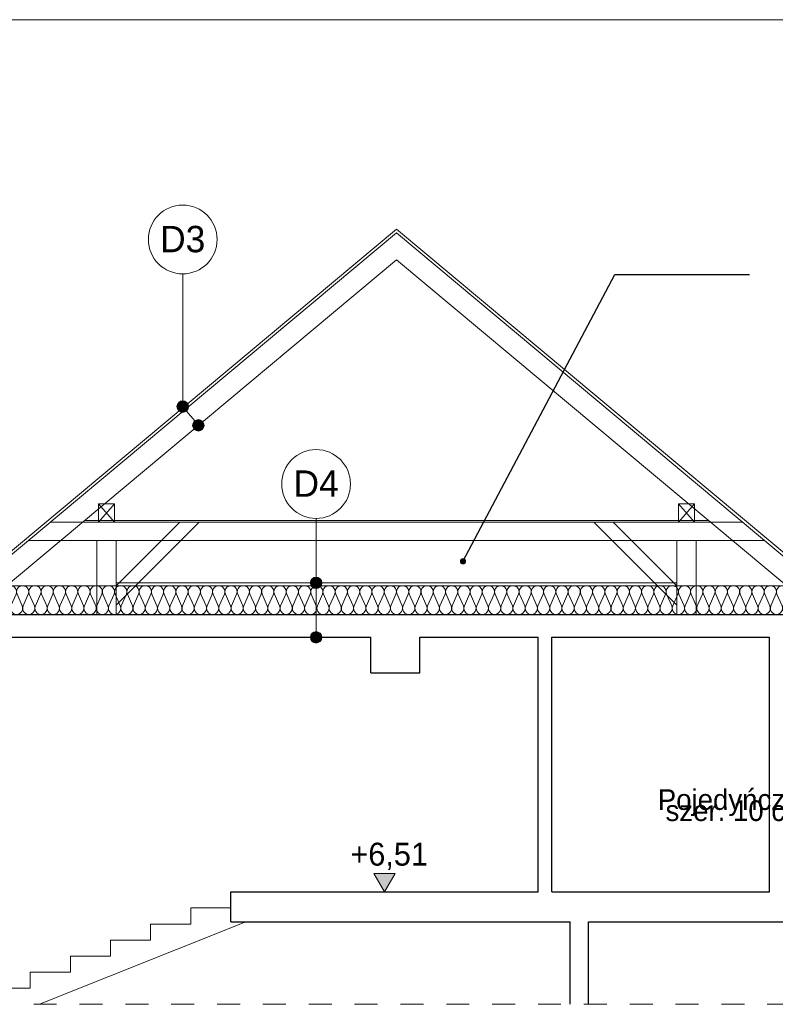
# Model space of a CAD drawing. Extents: x -149893 to 127691, y 5328 to 37028.
# Tile 77 of 88: x 70746 to 77339, y 26443 to 35028. Entities that reach past the tile are written whole.
import ezdxf

# ---------------------------------------------------------------- set-up
doc = ezdxf.new("R2010")
doc.units = 0
doc.header["$MEASUREMENT"] = 0
doc.linetypes.add('Przerywana', pattern=[400, 200, -200])
for name, color, linetype in [('Arch ocieplenie', 7, 'Continuous'), ('Arch opisy', 7, 'Continuous'), ('Arch wymiary', 7, 'Continuous')]:
    doc.layers.add(name, color=color, linetype=linetype)
doc.layers.add('Arch ocieplenie_Nr_Pióra__24', color=7, linetype='Continuous', lineweight=13, true_color=0x029e21)
for name, color, linetype, lineweight in [('Arch opisy_Nr_Pióra__1', 7, 'Continuous', 25), ('Arch opisy_Nr_Pióra__21', 7, 'Continuous', 13), ('ARCH TABELA_Nr_Pióra__21', 7, 'Continuous', 13), ('Arch wymiary_Nr_Pióra__21', 7, 'Continuous', 13), ('INWENT DACH_Nr_Pióra__21', 7, 'Continuous', 13), ('INWENT KONST. DREWNIANA_Nr_Pióra__21', 7, 'Continuous', 13), ('INWENT OPISY_Nr_Pióra__21', 7, 'Continuous', 13), ('INWENT STROPY_Nr_Pióra__1', 7, 'Continuous', 25), ('INWENT.ŚCIANY_Nr_Pióra__1', 7, 'Continuous', 25), ('Istniejące schody_Nr_Pióra__21', 7, 'Continuous', 13)]:
    doc.layers.add(name, color=color, linetype=linetype, lineweight=lineweight)
doc.styles.add('GENERATED_STYLE_1', font='txt')
doc.styles.add('GENERATED_STYLE_4', font='txt')
doc.dimstyles.new('GENERATED_STYLE__8', dxfattribs={"dimtxt": 0.18, "dimasz": 109.44, "dimexe": 0.18, "dimexo": 0.0625, "dimgap": 0.09, "dimtad": 0, "dimtih": 1, "dimtoh": 1, "dimdec": 4, "dimzin": 0, "dimdsep": 46, "dimcen": 0.09, "dimadec": 0, "dimazin": 0, "dimtfac": 1, "dimtdec": 4, "dimtmove": 0, "dimatfit": 3, "dimldrblk": 'ARROWHEAD_11', "dimfxl": 0, "dimtolj": 1, "dimtzin": 0, "dimarcsym": 0})

# ---------------------------------------------------------------- blocks, each defined once
blk = doc.blocks.new('Izolacja cieplna 14_47', base_point=(70398.2, 29842.8))
at = {"layer": 'Arch ocieplenie_Nr_Pióra__24', "linetype": 'Continuous'}
for p, q in [((70402.6, 30018.3), (70447.1, 29917.3)), ((70456.1, 29917.3), (70500.6, 30018.3)), ((70509.6, 30018.3), (70554.1, 29917.3)), ((70563, 29917.3), (70607.5, 30018.3)), ((70616.5, 30018.3), (70661, 29917.3)), ((70670, 29917.3), (70714.5, 30018.3)), ((70723.4, 30018.3), (70767.9, 29917.3)), ((70776.9, 29917.3), (70821.4, 30018.3)), ((70830.4, 30018.3), (70874.9, 29917.3)), ((70883.8, 29917.3), (70928.3, 30018.3)), ((70937.3, 30018.3), (70981.8, 29917.3)), ((70990.8, 29917.3), (71035.3, 30018.3)), ((71044.2, 30018.3), (71088.7, 29917.3)), ((71097.7, 29917.3), (71142.2, 30018.3)), ((71151.2, 30018.3), (71195.6, 29917.3)), ((71204.6, 29917.3), (71249.1, 30018.3)), ((71258.1, 30018.3), (71302.6, 29917.3)), ((71311.6, 29917.3), (71356, 30018.3)), ((71365, 30018.3), (71409.5, 29917.3)), ((71418.5, 29917.3), (71463, 30018.3)), ((71472, 30018.3), (71516.4, 29917.3)), ((71525.4, 29917.3), (71569.9, 30018.3)), ((71578.9, 30018.3), (71623.4, 29917.3)), ((71632.4, 29917.3), (71676.8, 30018.3)), ((71685.8, 30018.3), (71730.3, 29917.3)), ((71739.3, 29917.3), (71783.8, 30018.3)), ((71792.7, 30018.3), (71837.2, 29917.3)), ((71846.2, 29917.3), (71890.7, 30018.3)), ((71899.7, 30018.3), (71944.2, 29917.3)), ((71953.1, 29917.3), (71997.6, 30018.3)), ((72006.6, 30018.3), (72051.1, 29917.3)), ((72060.1, 29917.3), (72104.6, 30018.3)), ((72113.5, 30018.3), (72158, 29917.3)), ((72167, 29917.3), (72211.5, 30018.3)), ((72220.5, 30018.3), (72265, 29917.3)), ((72273.9, 29917.3), (72318.4, 30018.3)), ((72327.4, 30018.3), (72371.9, 29917.3)), ((72380.9, 29917.3), (72425.3, 30018.3)), ((72434.3, 30018.3), (72478.8, 29917.3)), ((72487.8, 29917.3), (72532.3, 30018.3)), ((72541.3, 30018.3), (72585.7, 29917.3)), ((72594.7, 29917.3), (72639.2, 30018.3)), ((72648.2, 30018.3), (72692.7, 29917.3)), ((72701.7, 29917.3), (72746.1, 30018.3)), ((72755.1, 30018.3), (72799.6, 29917.3)), ((72808.6, 29917.3), (72853.1, 30018.3)), ((72862.1, 30018.3), (72906.5, 29917.3)), ((72915.5, 29917.3), (72960, 30018.3)), ((72969, 30018.3), (73013.5, 29917.3)), ((73022.5, 29917.3), (73066.9, 30018.3)), ((73075.9, 30018.3), (73120.4, 29917.3)), ((73129.4, 29917.3), (73173.9, 30018.3)), ((73182.8, 30018.3), (73227.3, 29917.3)), ((73236.3, 29917.3), (73280.8, 30018.3)), ((73289.8, 30018.3), (73334.3, 29917.3)), ((73343.2, 29917.3), (73387.7, 30018.3)), ((73396.7, 30018.3), (73441.2, 29917.3)), ((73450.2, 29917.3), (73494.7, 30018.3)), ((73503.6, 30018.3), (73548.1, 29917.3)), ((73557.1, 29917.3), (73601.6, 30018.3)), ((73610.6, 30018.3), (73655.1, 29917.3)), ((73664, 29917.3), (73708.5, 30018.3)), ((73717.5, 30018.3), (73762, 29917.3)), ((73771, 29917.3), (73815.4, 30018.3)), ((73824.4, 30018.3), (73868.9, 29917.3)), ((73877.9, 29917.3), (73922.4, 30018.3)), ((73931.4, 30018.3), (73975.8, 29917.3)), ((73984.8, 29917.3), (74029.3, 30018.3))]:
    blk.add_line(p, q, dxfattribs=at)
for centre, start_param, end_param in [((70451.6, 30039.7), 5.870392, 9.837571), ((70558.6, 30039.7), 5.870392, 9.837571), ((70665.5, 30039.7), 5.870392, 9.837571), ((70772.4, 30039.7), 5.870392, 9.837571), ((70879.3, 30039.7), 5.870392, 9.837571), ((70986.3, 30039.7), 5.870392, 9.837571), ((71093.2, 30039.7), 5.870392, 9.837571), ((71200.1, 30039.7), 5.870392, 9.837571), ((71307.1, 30039.7), 5.870392, 9.837571), ((71414, 30039.7), 5.870392, 9.837571), ((71520.9, 30039.7), 5.870392, 9.837571), ((71627.9, 30039.7), 5.870392, 9.837571), ((71734.8, 30039.7), 5.870392, 9.837571), ((71841.7, 30039.7), 5.870392, 9.837571), ((71948.7, 30039.7), 5.870392, 9.837571), ((72055.6, 30039.7), 5.870392, 9.837571), ((72162.5, 30039.7), 5.870392, 9.837571), ((72269.4, 30039.7), 5.870392, 9.837571), ((72376.4, 30039.7), 5.870392, 9.837571), ((72483.3, 30039.7), 5.870392, 9.837571), ((72590.2, 30039.7), 5.870392, 9.837571), ((72697.2, 30039.7), 5.870392, 9.837571), ((72804.1, 30039.7), 5.870392, 9.837571), ((72911, 30039.7), 5.870392, 9.837571), ((73018, 30039.7), 5.870392, 9.837571), ((73124.9, 30039.7), 5.870392, 9.837571), ((73231.8, 30039.7), 5.870392, 9.837571), ((73338.8, 30039.7), 5.870392, 9.837571), ((73445.7, 30039.7), 5.870392, 9.837571), ((73552.6, 30039.7), 5.870392, 9.837571), ((73659.5, 30039.7), 5.870392, 9.837571), ((73766.5, 30039.7), 5.870392, 9.837571), ((73873.4, 30039.7), 5.870392, 9.837571), ((73980.3, 30039.7), 5.870392, 9.837571), ((70398.2, 29896), 4.712389, 6.695979), ((70505.1, 29896), 2.7288, 6.695979), ((70612, 29896), 2.7288, 6.695979), ((70718.9, 29896), 2.7288, 6.695979), ((70825.9, 29896), 2.7288, 6.695979), ((70932.8, 29896), 2.7288, 6.695979), ((71039.7, 29896), 2.7288, 6.695979), ((71146.7, 29896), 2.7288, 6.695979), ((71253.6, 29896), 2.7288, 6.695979), ((71360.5, 29896), 2.7288, 6.695979), ((71467.5, 29896), 2.7288, 6.695979), ((71574.4, 29896), 2.7288, 6.695979), ((71681.3, 29896), 2.7288, 6.695979), ((71788.3, 29896), 2.7288, 6.695979), ((71895.2, 29896), 2.7288, 6.695979), ((72002.1, 29896), 2.7288, 6.695979), ((72109, 29896), 2.7288, 6.695979), ((72216, 29896), 2.7288, 6.695979), ((72322.9, 29896), 2.7288, 6.695979), ((72429.8, 29896), 2.7288, 6.695979), ((72536.8, 29896), 2.7288, 6.695979), ((72643.7, 29896), 2.7288, 6.695979), ((72750.6, 29896), 2.7288, 6.695979), ((72857.6, 29896), 2.7288, 6.695979), ((72964.5, 29896), 2.7288, 6.695979), ((73071.4, 29896), 2.7288, 6.695979), ((73178.4, 29896), 2.7288, 6.695979), ((73285.3, 29896), 2.7288, 6.695979), ((73392.2, 29896), 2.7288, 6.695979), ((73499.1, 29896), 2.7288, 6.695979), ((73606.1, 29896), 2.7288, 6.695979), ((73713, 29896), 2.7288, 6.695979), ((73819.9, 29896), 2.7288, 6.695979), ((73926.9, 29896), 2.7288, 6.695979), ((74033.8, 29896), 2.7288, 4.712389)]:
    blk.add_ellipse(centre, major_axis=(53.5, 0), ratio=0.994467, start_param=start_param, end_param=end_param, dxfattribs=at)
blk = doc.blocks.new('Izolacja cieplna 14_104', base_point=(77669.4, 29842.8))
at = {"layer": 'Arch ocieplenie_Nr_Pióra__24', "linetype": 'Continuous'}
for p, q in [((74082.8, 29917.3), (74038.3, 30018.3)), ((74136.2, 30018.3), (74091.8, 29917.3)), ((74189.7, 29917.3), (74145.2, 30018.3)), ((74243.2, 30018.3), (74198.7, 29917.3)), ((74296.6, 29917.3), (74252.2, 30018.3)), ((74350.1, 30018.3), (74305.6, 29917.3)), ((74403.6, 29917.3), (74359.1, 30018.3)), ((74457, 30018.3), (74412.6, 29917.3)), ((74510.5, 29917.3), (74466, 30018.3)), ((74564, 30018.3), (74519.5, 29917.3)), ((74617.4, 29917.3), (74573, 30018.3)), ((74670.9, 30018.3), (74626.4, 29917.3)), ((74724.4, 29917.3), (74679.9, 30018.3)), ((74777.8, 30018.3), (74733.3, 29917.3)), ((74831.3, 29917.3), (74786.8, 30018.3)), ((74884.8, 30018.3), (74840.3, 29917.3)), ((74938.2, 29917.3), (74893.7, 30018.3)), ((74991.7, 30018.3), (74947.2, 29917.3)), ((75045.2, 29917.3), (75000.7, 30018.3)), ((75098.6, 30018.3), (75054.1, 29917.3)), ((75152.1, 29917.3), (75107.6, 30018.3)), ((75205.6, 30018.3), (75161.1, 29917.3)), ((75259, 29917.3), (75214.5, 30018.3)), ((75312.5, 30018.3), (75268, 29917.3)), ((75365.9, 29917.3), (75321.5, 30018.3)), ((75419.4, 30018.3), (75374.9, 29917.3)), ((75472.9, 29917.3), (75428.4, 30018.3)), ((75526.3, 30018.3), (75481.9, 29917.3)), ((75579.8, 29917.3), (75535.3, 30018.3)), ((75633.3, 30018.3), (75588.8, 29917.3)), ((75686.7, 29917.3), (75642.3, 30018.3)), ((75740.2, 30018.3), (75695.7, 29917.3)), ((75793.7, 29917.3), (75749.2, 30018.3)), ((75847.1, 30018.3), (75802.7, 29917.3)), ((75900.6, 29917.3), (75856.1, 30018.3)), ((75954.1, 30018.3), (75909.6, 29917.3)), ((76007.5, 29917.3), (75963, 30018.3)), ((76061, 30018.3), (76016.5, 29917.3)), ((76114.5, 29917.3), (76070, 30018.3)), ((76167.9, 30018.3), (76123.4, 29917.3)), ((76221.4, 29917.3), (76176.9, 30018.3)), ((76274.9, 30018.3), (76230.4, 29917.3)), ((76328.3, 29917.3), (76283.8, 30018.3)), ((76381.8, 30018.3), (76337.3, 29917.3)), ((76435.3, 29917.3), (76390.8, 30018.3)), ((76488.7, 30018.3), (76444.2, 29917.3)), ((76542.2, 29917.3), (76497.7, 30018.3)), ((76595.7, 30018.3), (76551.2, 29917.3)), ((76649.1, 29917.3), (76604.6, 30018.3)), ((76702.6, 30018.3), (76658.1, 29917.3)), ((76756, 29917.3), (76711.6, 30018.3)), ((76809.5, 30018.3), (76765, 29917.3)), ((76863, 29917.3), (76818.5, 30018.3)), ((76916.4, 30018.3), (76872, 29917.3)), ((76969.9, 29917.3), (76925.4, 30018.3)), ((77023.4, 30018.3), (76978.9, 29917.3)), ((77076.8, 29917.3), (77032.4, 30018.3)), ((77130.3, 30018.3), (77085.8, 29917.3)), ((77183.8, 29917.3), (77139.3, 30018.3)), ((77237.2, 30018.3), (77192.8, 29917.3)), ((77290.7, 29917.3), (77246.2, 30018.3)), ((77344.2, 30018.3), (77299.7, 29917.3)), ((77397.6, 29917.3), (77353.1, 30018.3)), ((77451.1, 30018.3), (77406.6, 29917.3)), ((77504.6, 29917.3), (77460.1, 30018.3)), ((77558, 30018.3), (77513.5, 29917.3)), ((77611.5, 29917.3), (77567, 30018.3)), ((77665, 30018.3), (77620.5, 29917.3))]:
    blk.add_line(p, q, dxfattribs=at)
for centre, start_param, end_param in [((74087.3, 30039.7), 2.728799, 6.695979), ((74194.2, 30039.7), 2.728799, 6.695979), ((74301.1, 30039.7), 2.728799, 6.695979), ((74408.1, 30039.7), 2.728799, 6.695979), ((74515, 30039.7), 2.728799, 6.695979), ((74621.9, 30039.7), 2.728799, 6.695979), ((74728.9, 30039.7), 2.728799, 6.695979), ((74835.8, 30039.7), 2.728799, 6.695979), ((74942.7, 30039.7), 2.728799, 6.695979), ((75049.6, 30039.7), 2.728799, 6.695979), ((75156.6, 30039.7), 2.728799, 6.695979), ((75263.5, 30039.7), 2.728799, 6.695979), ((75370.4, 30039.7), 2.728799, 6.695979), ((75477.4, 30039.7), 2.728799, 6.695979), ((75584.3, 30039.7), 2.728799, 6.695979), ((75691.2, 30039.7), 2.728799, 6.695979), ((75798.2, 30039.7), 2.728799, 6.695979), ((75905.1, 30039.7), 2.728799, 6.695979), ((76012, 30039.7), 2.728799, 6.695979), ((76119, 30039.7), 2.728799, 6.695979), ((76225.9, 30039.7), 2.728799, 6.695979), ((76332.8, 30039.7), 2.728799, 6.695979), ((76439.7, 30039.7), 2.728799, 6.695979), ((76546.7, 30039.7), 2.728799, 6.695979), ((76653.6, 30039.7), 2.728799, 6.695979), ((76760.5, 30039.7), 2.728799, 6.695979), ((76867.5, 30039.7), 2.728799, 6.695979), ((76974.4, 30039.7), 2.728799, 6.695979), ((77081.3, 30039.7), 2.728799, 6.695979), ((77188.3, 30039.7), 2.728799, 6.695979), ((77295.2, 30039.7), 2.728799, 6.695979), ((77402.1, 30039.7), 2.728799, 6.695979), ((77509.1, 30039.7), 2.728799, 6.695979), ((77616, 30039.7), 2.728799, 6.695979), ((74033.8, 29896), 1.570796, 3.554385), ((74140.7, 29896), 5.870392, 9.837571), ((74247.7, 29896), 5.870392, 9.837571), ((74354.6, 29896), 5.870392, 9.837571), ((74461.5, 29896), 5.870392, 9.837571), ((74568.5, 29896), 5.870392, 9.837571), ((74675.4, 29896), 5.870392, 9.837571), ((74782.3, 29896), 5.870392, 9.837571), ((74889.3, 29896), 5.870392, 9.837571), ((74996.2, 29896), 5.870392, 9.837571), ((75103.1, 29896), 5.870392, 9.837571), ((75210, 29896), 5.870392, 9.837571), ((75317, 29896), 5.870392, 9.837571), ((75423.9, 29896), 5.870392, 9.837571), ((75530.8, 29896), 5.870392, 9.837571), ((75637.8, 29896), 5.870392, 9.837571), ((75744.7, 29896), 5.870392, 9.837571), ((75851.6, 29896), 5.870392, 9.837571), ((75958.6, 29896), 5.870392, 9.837571), ((76065.5, 29896), 5.870392, 9.837571), ((76172.4, 29896), 5.870392, 9.837571), ((76279.4, 29896), 5.870392, 9.837571), ((76386.3, 29896), 5.870392, 9.837571), ((76493.2, 29896), 5.870392, 9.837571), ((76600.1, 29896), 5.870392, 9.837571), ((76707.1, 29896), 5.870392, 9.837571), ((76814, 29896), 5.870392, 9.837571), ((76920.9, 29896), 5.870392, 9.837571), ((77027.9, 29896), 5.870392, 9.837571), ((77134.8, 29896), 5.870392, 9.837571), ((77241.7, 29896), 5.870392, 9.837571), ((77348.7, 29896), 5.870392, 9.837571), ((77455.6, 29896), 5.870392, 9.837571), ((77562.5, 29896), 5.870392, 9.837571), ((77669.4, 29896), 5.870392, 7.853982)]:
    blk.add_ellipse(centre, major_axis=(-53.5, 0), ratio=0.994467, start_param=start_param, end_param=end_param, dxfattribs=at)
blk = doc.blocks.new('Linia_10', base_point=(72168.8, 31654.6))
at = {"layer": 'Arch opisy_Nr_Pióra__21', "linetype": 'Continuous'}
blk.add_line((72168.8, 31654.6), (72168.8, 32812.1), dxfattribs=at)
blk.add_circle((72168.8, 33112.1), 300, dxfattribs=at)
blk = doc.blocks.new('Linia_11', base_point=(72305.4, 31491.2))
at = {"layer": 'Arch opisy_Nr_Pióra__21', "linetype": 'Continuous'}
for points in [[(72218.8, 31654.6), (72215, 31673.7), (72204.2, 31689.9), (72188, 31700.8), (72168.8, 31704.6), (72149.7, 31700.8), (72133.5, 31689.9), (72122.7, 31673.7), (72118.8, 31654.6), (72122.7, 31635.4), (72133.5, 31619.2), (72149.7, 31608.4), (72168.8, 31604.6), (72188, 31608.4), (72204.2, 31619.2), (72215, 31635.4)], [(72355.4, 31491.2), (72351.6, 31510.3), (72340.7, 31526.6), (72324.5, 31537.4), (72305.4, 31541.2), (72286.2, 31537.4), (72270, 31526.6), (72259.2, 31510.3), (72255.4, 31491.2), (72259.2, 31472.1), (72270, 31455.9), (72286.2, 31445), (72305.4, 31441.2), (72324.5, 31445), (72340.7, 31455.9), (72351.6, 31472.1)]]:
    blk.add_hatch(color=256, dxfattribs=at).paths.add_polyline_path(points, flags=0)
blk.add_line((72273.3, 31529.6), (72200.9, 31616.2), dxfattribs=at)
for centre in [(72168.8, 31654.6), (72305.4, 31491.2)]:
    blk.add_circle(centre, 50, dxfattribs=at)
blk = doc.blocks.new('Linia_12', base_point=(73332.4, 30117.8))
at = {"layer": 'Arch opisy_Nr_Pióra__21', "linetype": 'Continuous'}
blk.add_line((73332.4, 30117.8), (73332.4, 30680), dxfattribs=at)
blk.add_circle((73332.4, 30980), 300, dxfattribs=at)
blk = doc.blocks.new('Linia_13', base_point=(73332.4, 30117.8))
at = {"layer": 'Arch opisy_Nr_Pióra__21', "linetype": 'Continuous'}
for points in [[(73382.4, 30117.8), (73378.6, 30137), (73367.7, 30153.2), (73351.5, 30164), (73332.4, 30167.8), (73313.3, 30164), (73297, 30153.2), (73286.2, 30137), (73282.4, 30117.8), (73286.2, 30098.7), (73297, 30082.5), (73313.3, 30071.6), (73332.4, 30067.8), (73351.5, 30071.6), (73367.7, 30082.5), (73378.6, 30098.7)], [(73382.4, 29642.8), (73378.6, 29662), (73367.7, 29678.2), (73351.5, 29689), (73332.4, 29692.8), (73313.3, 29689), (73297, 29678.2), (73286.2, 29662), (73282.4, 29642.8), (73286.2, 29623.7), (73297, 29607.5), (73313.3, 29596.6), (73332.4, 29592.8), (73351.5, 29596.6), (73367.7, 29607.5), (73378.6, 29623.7)]]:
    blk.add_hatch(color=256, dxfattribs=at).paths.add_polyline_path(points, flags=0)
blk.add_line((73332.4, 30067.8), (73332.4, 29692.8), dxfattribs=at)
for centre in [(73332.4, 30117.8), (73332.4, 29642.8)]:
    blk.add_circle(centre, 50, dxfattribs=at)
blk = doc.blocks.new('Wymiary_94', base_point=(73928.8, 27422.8))
at = {"layer": 'Arch wymiary_Nr_Pióra__21', "linetype": 'Continuous'}
blk.add_hatch(color=256, dxfattribs=at).paths.add_polyline_path([(73928.8, 27422.8), (73836, 27582.8), (74021.6, 27582.8)], flags=0)
for p, q in [((73928.8, 27422.8), (73836, 27582.8)), ((73836, 27582.8), (74021.6, 27582.8)), ((74021.6, 27582.8), (73928.8, 27422.8)), ((73928.8, 27422.8), (73808.8, 27422.8)), ((73928.8, 27422.8), (74048.8, 27422.8))]:
    blk.add_line(p, q, dxfattribs=at)
at = {"layer": 'Arch wymiary_Nr_Pióra__21', "insert": (73631.4, 27614.8), "char_height": 200, "attachment_point": 7, "style": 'GENERATED_STYLE_1'}
blk.add_mtext('{+6,51}', dxfattribs=at)
blk = doc.blocks.new('ARROWHEAD_11')
at = {"color": 0, "linetype": 'Continuous', "lineweight": 0}
blk.add_line((0, 0), (-1, 0), dxfattribs=at)
at = {"color": 0, "linetype": 'Continuous', "lineweight": 0, "const_width": 0.25, "flags": 128}
blk.add_lwpolyline([(-0.125, 0, 1), (0.125, 0, 1)], format="xyb", close=True, dxfattribs=at)

msp = doc.modelspace()

# ---------------------------------------------------------------- linework, layer by layer
at = {"layer": 'Arch ocieplenie_Nr_Pióra__24', "linetype": 'Continuous'}
for p, q in [((71314.1, 30662.8), (76753.5, 30662.8)), ((70398.2, 30092.8), (74033.8, 30092.8)), ((71588.8, 30117.8), (74033.8, 30117.8)), ((76478.8, 30117.8), (74033.8, 30117.8)), ((77669.4, 30092.8), (74033.8, 30092.8))]:
    msp.add_line(p, q, dxfattribs=at)
at = {"layer": 'ARCH TABELA_Nr_Pióra__21', "linetype": 'Continuous'}
msp.add_line((40895, 35028.4), (82695, 35028.4), dxfattribs=at)
at = {"layer": 'INWENT DACH_Nr_Pióra__21', "linetype": 'Continuous'}
for q in [(67602.8, 27828.4), (80464.8, 27828.4)]:
    msp.add_line((74033.8, 33202.8), q, dxfattribs=at)
at = {"layer": 'INWENT KONST. DREWNIANA_Nr_Pióra__21', "linetype": 'Continuous'}
for p, q in [((74033.8, 33170.2), (67618.8, 27809.2)), ((74033.8, 33170.2), (80448.8, 27809.2)), ((74033.8, 32935.7), (70332.9, 29842.8)), ((74033.8, 32935.7), (77734.7, 29842.8)), ((71433.8, 30647.8), (71433.8, 30807.8)), ((71433.8, 30807.8), (71573.8, 30807.8)), ((71573.8, 30647.8), (71433.8, 30807.8)), ((71433.8, 30647.8), (71573.8, 30807.8)), ((71573.8, 30807.8), (71573.8, 30647.8)), ((76633.8, 30807.8), (76493.8, 30807.8)), ((76493.8, 30807.8), (76493.8, 30647.8)), ((76493.8, 30647.8), (76633.8, 30807.8)), ((76633.8, 30647.8), (76493.8, 30807.8)), ((76633.8, 30647.8), (76633.8, 30807.8)), ((71015.5, 30647.8), (74033.8, 30647.8)), ((71573.8, 30647.8), (71433.8, 30647.8)), ((71588.8, 29923.1), (72313.5, 30647.8)), ((71588.8, 30092.8), (72143.8, 30647.8)), ((77052.1, 30647.8), (74033.8, 30647.8)), ((76478.8, 29923.1), (75754.1, 30647.8)), ((76478.8, 30092.8), (75923.8, 30647.8)), ((76493.8, 30647.8), (76633.8, 30647.8)), ((74033.8, 30487.8), (70824, 30487.8)), ((71418.8, 30487.8), (71588.8, 30487.8)), ((71418.8, 29842.8), (71418.8, 30487.8)), ((71588.8, 30487.8), (71588.8, 29842.8)), ((74033.8, 30487.8), (77243.6, 30487.8)), ((76648.8, 30487.8), (76478.8, 30487.8)), ((76478.8, 30487.8), (76478.8, 29842.8)), ((76648.8, 29842.8), (76648.8, 30487.8))]:
    msp.add_line(p, q, dxfattribs=at)
at = {"layer": 'INWENT OPISY_Nr_Pióra__21', "linetype": 'Przerywana'}
msp.add_line((68068.8, 26442.8), (79998.8, 26442.8), dxfattribs=at)
at = {"layer": 'INWENT STROPY_Nr_Pióra__1', "linetype": 'Continuous'}
for p, q in [((70068.8, 29842.8), (77998.8, 29842.8)), ((70398.8, 29642.8), (73808.8, 29642.8)), ((73808.8, 29332.8), (73808.8, 29642.8)), ((74238.8, 29332.8), (74238.8, 29642.8)), ((74238.8, 29642.8), (75268.8, 29642.8)), ((75388.8, 29642.8), (77288.8, 29642.8)), ((73808.8, 29332.8), (74238.8, 29332.8)), ((72588.8, 27422.8), (75268.8, 27422.8)), ((72588.8, 27162.8), (72588.8, 27422.8)), ((75388.8, 27422.8), (77288.8, 27422.8)), ((72588.8, 27162.8), (75548.8, 27162.8)), ((75708.8, 27162.8), (79348.8, 27162.8))]:
    msp.add_line(p, q, dxfattribs=at)
at = {"layer": 'INWENT.ŚCIANY_Nr_Pióra__1', "linetype": 'Continuous'}
for p, q in [((75268.8, 27422.8), (75268.8, 29642.8)), ((75388.8, 27422.8), (75388.8, 29642.8)), ((77288.8, 27422.8), (77288.8, 29642.8)), ((75548.8, 26442.8), (75548.8, 27162.8)), ((75708.8, 26442.8), (75708.8, 27162.8))]:
    msp.add_line(p, q, dxfattribs=at)
at = {"layer": 'Istniejące schody_Nr_Pióra__21', "linetype": 'Continuous'}
for p, q in [((72588.8, 27422.8), (72588.8, 27282.8)), ((72588.8, 27282.8), (72238.8, 27282.8)), ((72238.8, 27282.8), (72238.8, 27142.8)), ((72719.6, 27162.8), (70919.6, 26442.8)), ((72238.8, 27142.8), (71888.8, 27142.8)), ((71888.8, 27142.8), (71888.8, 27002.8)), ((71888.8, 27002.8), (71538.8, 27002.8)), ((71538.8, 27002.8), (71538.8, 26862.8)), ((71538.8, 26862.8), (71188.8, 26862.8)), ((71188.8, 26862.8), (71188.8, 26722.8)), ((71188.8, 26722.8), (70838.8, 26722.8)), ((70838.8, 26722.8), (70838.8, 26582.8)), ((70838.8, 26582.8), (70488.8, 26582.8))]:
    msp.add_line(p, q, dxfattribs=at)

# ---------------------------------------------------------------- block references
at = {"layer": 'Arch ocieplenie', "color": 104, "linetype": 'Continuous', "lineweight": 9, "true_color": 0x029e21}
for name, p in [('Izolacja cieplna 14_47', (70398.2, 29842.8)), ('Izolacja cieplna 14_104', (77669.4, 29842.8))]:
    msp.add_blockref(name, p, dxfattribs=at)
at = {"layer": 'Arch opisy', "linetype": 'Continuous'}
for name, p in [('Linia_10', (72168.8, 31654.6)), ('Linia_11', (72305.4, 31491.2)), ('Linia_12', (73332.4, 30117.8)), ('Linia_13', (73332.4, 30117.8))]:
    msp.add_blockref(name, p, dxfattribs=at)
at = {"layer": 'Arch wymiary', "linetype": 'Continuous'}
msp.add_blockref('Wymiary_94', (73928.8, 27422.8), dxfattribs=at)

# ---------------------------------------------------------------- texts
at = {"layer": 'Arch opisy_Nr_Pióra__1', "linetype": 'Continuous', "char_height": 230, "attachment_point": 2, "style": 'GENERATED_STYLE_4'}
for s, insert in [('{D3}', (72168.8, 33230.6)), ('{D4}', (73332.4, 31098.5))]:
    msp.add_mtext(s, dxfattribs=dict(at, insert=insert))
at = {"layer": 'Arch opisy_Nr_Pióra__21', "linetype": 'Continuous', "insert": (78213.7, 28129.7), "char_height": 180, "width": 2065.131, "attachment_point": 6, "line_spacing_factor": 0.322723, "style": 'GENERATED_STYLE_4'}
msp.add_mtext('{Pojedyńcze bonie\\Pszer. 10 cm, gł. 5 cm }', dxfattribs=at)

# ---------------------------------------------------------------- leaders
at = {"layer": 'Arch opisy_Nr_Pióra__21', "linetype": 'Continuous', "annotation_type": 0, "has_hookline": 1, "hookline_direction": 1}
for points, text_width in [([(74614, 30305.2), (75937.7, 32807.7), (77113.4, 32807.7)], 2931.4), ([(79976.3, 27517.5), (78887, 28154), (78568, 28154)], 1782.9)]:
    msp.add_leader(points, dimstyle='GENERATED_STYLE__8', dxfattribs=dict(at, text_width=text_width))

doc.saveas('drawing.dxf')
